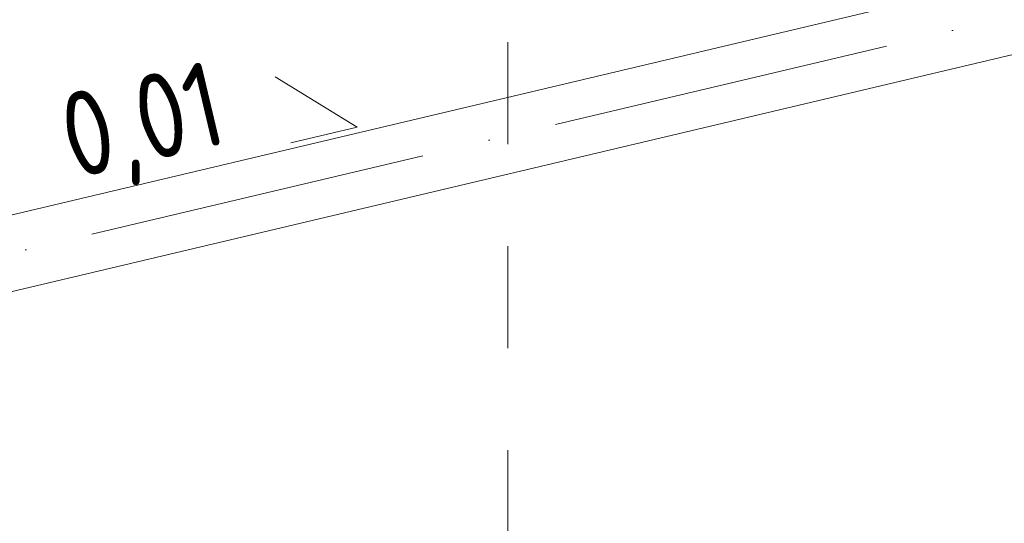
# Model space of a CAD drawing. Header units: millimetres. Extents: x -121 to 34184, y -147 to 33428.
# Tile 59 of 107: x 12114 to 13561, y 20041 to 20782. Entities that reach past the tile are written whole.
import ezdxf

# ---------------------------------------------------------------- set-up
doc = ezdxf.new("R2010")
doc.units = ezdxf.units.MM
doc.linetypes.add('ADSK_Осевая', pattern=[700, 500, -100, 0, -100])
doc.linetypes.add('ADSK_Скрыто', pattern=[300, 150, -150])
for name, color, linetype, lineweight in [('G-____-____-SYMB', 111, 'ADSK_Скрыто', 20), ('P-PIPE-____-CNTR', 3, 'ADSK_Осевая', 20), ('P-PIPE-____-IDEN', 2, 'Continuous', 20), ('P-PIPE-____-OTLN', 3, 'Continuous', 20)]:
    doc.layers.add(name, color=color, linetype=linetype, lineweight=lineweight)
doc.styles.add('GOST Common_1', font='GOST_Common.ttf', dxfattribs={"width": 0.9, "height": 125})

# ---------------------------------------------------------------- blocks, each defined once
blk = doc.blocks.new('ADSK_M_Трубы_Уклоны - Фактический_0_0Х0_Знак справа-556980-_3D_ копия 1')
at = {"layer": 'P-PIPE-____-IDEN'}
for q in [(15293.9, 19381.1), (15228.4, 19305.6)]:
    blk.add_line((15304, 19240), q, dxfattribs=at)

msp = doc.modelspace()

# ---------------------------------------------------------------- linework, layer by layer
at = {"layer": 'G-____-____-SYMB'}
msp.add_line((12831.1, 15798.7), (12831.1, 26851), dxfattribs=at)
at = {"layer": 'P-PIPE-____-CNTR', "color": 9}
msp.add_line((14750.2, 21066), (11087.8, 20198), dxfattribs=at)
msp.add_line((14750.2, 21066), (11087.8, 20198), dxfattribs=at)
at = {"layer": 'P-PIPE-____-OTLN', "color": 22}
for p, q in [((14768.5, 21126.9), (11052.3, 20246.2)), ((11077.7, 20139.1), (14793.9, 21019.8))]:
    msp.add_line(p, q, dxfattribs=at)

# ---------------------------------------------------------------- block references
at = {"layer": 'P-PIPE-____-IDEN', "rotation": 54.25759567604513}
msp.add_blockref('ADSK_M_Трубы_Уклоны - Фактический_0_0Х0_Знак справа-556980-_3D_ копия 1', (19286.4, -3036.8), dxfattribs=at)

# ---------------------------------------------------------------- texts
at = {"layer": 'P-PIPE-____-IDEN', "lineweight": 9, "insert": (12163.9, 20668.3), "char_height": 125, "width": 310.253, "attachment_point": 1, "rotation": 13.3326, "style": 'GOST Common_1'}
msp.add_mtext('0,01', dxfattribs=at)

doc.saveas('drawing.dxf')
